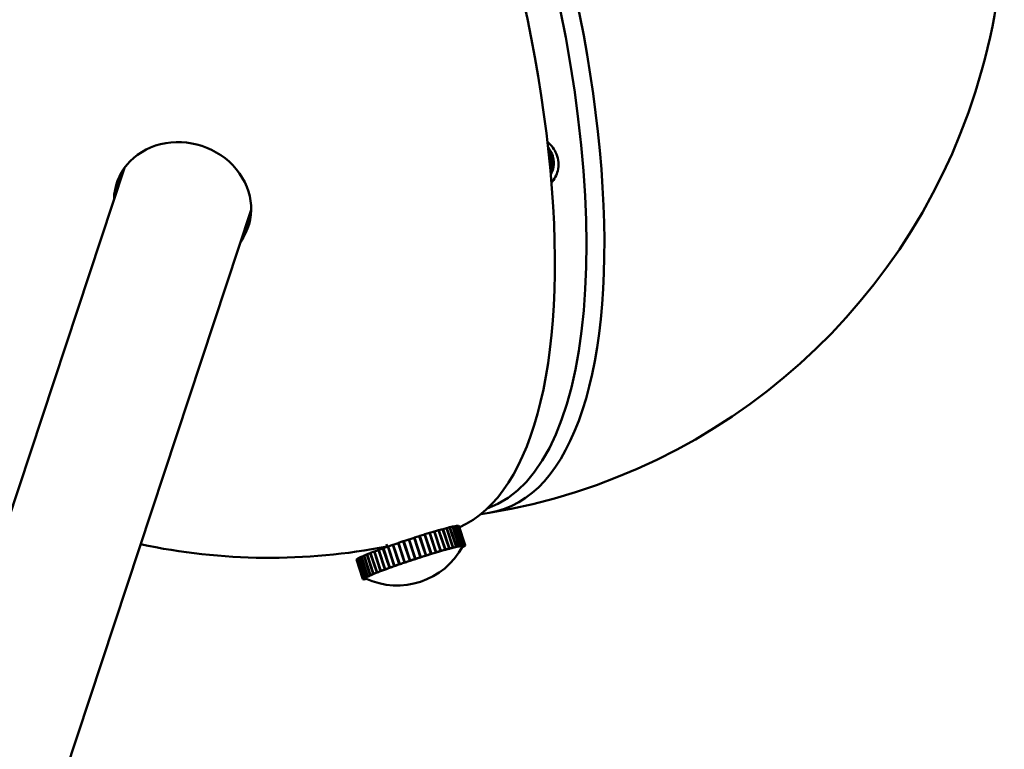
# Model space of a CAD drawing. Header units: millimetres. Extents: x 734 to 2864, y 389 to 1965.
# Tile 21 of 23: x 2768 to 2864, y 1098 to 1170. Entities that reach past the tile are written whole.
import ezdxf

# ---------------------------------------------------------------- set-up
doc = ezdxf.new("R2010")
doc.units = ezdxf.units.MM
doc.header["$LTSCALE"] = 11
doc.layers.add('Widoczne (ISO)', color=7, linetype='Continuous', lineweight=50)
doc.layers.add('Widoczne wąskie (ISO)', color=7, linetype='Continuous', lineweight=50)

msp = doc.modelspace()

# ---------------------------------------------------------------- linework, layer by layer
at = {"layer": 'Widoczne (ISO)'}
for p, q in [((2778.172, 1155.101), (2743.52, 1050.263)), ((2790.516, 1151.021), (2754.775, 1042.893)), ((2809.182, 1119.895), (2808.821, 1119.794)), ((2809.809, 1117.999), (2809.182, 1119.895)), ((2809.183, 1119.892), (2809.217, 1119.905)), ((2809.544, 1119.993), (2809.217, 1119.905)), ((2809.217, 1119.905), (2809.843, 1118.008)), ((2810.17, 1118.096), (2809.544, 1119.993)), ((2809.545, 1119.99), (2809.575, 1120.001)), ((2809.864, 1120.075), (2809.575, 1120.001)), ((2809.575, 1120.001), (2810.201, 1118.105)), ((2810.491, 1118.178), (2809.864, 1120.075)), ((2809.865, 1120.072), (2809.891, 1120.082)), ((2810.139, 1120.14), (2809.891, 1120.082)), ((2809.891, 1120.082), (2810.518, 1118.185)), ((2810.766, 1118.244), (2810.139, 1120.14)), ((2810.14, 1120.138), (2810.162, 1120.145)), ((2810.367, 1120.188), (2810.162, 1120.145)), ((2810.162, 1120.145), (2810.789, 1118.249)), ((2810.993, 1118.292), (2810.367, 1120.188)), ((2810.368, 1120.186), (2810.385, 1120.192)), ((2810.544, 1120.219), (2810.385, 1120.192)), ((2810.385, 1120.192), (2811.012, 1118.295)), ((2811.17, 1118.322), (2810.544, 1120.219)), ((2810.545, 1120.216), (2810.557, 1120.221)), ((2810.669, 1120.231), (2810.557, 1120.221)), ((2810.557, 1120.221), (2811.184, 1118.324)), ((2810.669, 1120.228), (2810.677, 1120.231)), ((2811.295, 1118.334), (2810.669, 1120.231)), ((2810.677, 1120.231), (2811.304, 1118.334)), ((2810.739, 1120.225), (2810.677, 1120.231)), ((2811.366, 1118.328), (2810.739, 1120.225)), ((2810.74, 1120.222), (2810.743, 1120.223)), ((2810.743, 1120.223), (2811.37, 1118.327)), ((2810.756, 1120.2), (2810.743, 1120.223)), ((2811.382, 1118.304), (2810.756, 1120.2)), ((2805.899, 1118.878), (2805.918, 1118.897)), ((2806.391, 1119.051), (2805.918, 1118.897)), ((2805.918, 1118.897), (2806.544, 1117.001)), ((2807.017, 1117.154), (2806.391, 1119.051)), ((2806.395, 1119.039), (2806.438, 1119.066)), ((2806.395, 1119.039), (2807.022, 1117.142)), ((2806.905, 1119.215), (2806.438, 1119.066)), ((2806.438, 1119.066), (2807.065, 1117.17)), ((2807.532, 1117.319), (2806.905, 1119.215)), ((2806.908, 1119.207), (2806.952, 1119.23)), ((2807.407, 1119.372), (2806.952, 1119.23)), ((2806.952, 1119.23), (2807.578, 1117.333)), ((2808.033, 1117.476), (2807.407, 1119.372)), ((2807.409, 1119.366), (2807.452, 1119.386)), ((2807.891, 1119.52), (2807.452, 1119.386)), ((2807.452, 1119.386), (2808.078, 1117.489)), ((2808.517, 1117.624), (2807.891, 1119.52)), ((2807.892, 1119.515), (2807.934, 1119.533)), ((2808.351, 1119.658), (2807.934, 1119.533)), ((2807.934, 1119.533), (2808.56, 1117.637)), ((2808.978, 1117.761), (2808.351, 1119.658)), ((2808.352, 1119.653), (2808.392, 1119.67)), ((2808.783, 1119.783), (2808.392, 1119.67)), ((2808.392, 1119.67), (2809.018, 1117.773)), ((2809.41, 1117.887), (2808.783, 1119.783)), ((2808.784, 1119.78), (2808.821, 1119.794)), ((2808.821, 1119.794), (2809.447, 1117.898)), ((2803.361, 1118.02), (2802.956, 1117.873)), ((2803.404, 1118.03), (2803.361, 1118.02)), ((2803.987, 1116.124), (2803.361, 1118.02)), ((2803.831, 1118.188), (2803.403, 1118.035)), ((2803.403, 1118.035), (2804.029, 1116.139)), ((2803.788, 1118.173), (2803.703, 1118.429)), ((2803.877, 1118.198), (2803.831, 1118.188)), ((2804.458, 1116.291), (2803.831, 1118.188)), ((2804.323, 1118.36), (2803.875, 1118.204)), ((2803.875, 1118.204), (2804.502, 1116.307)), ((2804.371, 1118.368), (2804.323, 1118.36)), ((2804.949, 1116.463), (2804.323, 1118.36)), ((2804.83, 1118.534), (2804.368, 1118.376)), ((2804.368, 1118.376), (2804.995, 1116.479)), ((2804.881, 1118.539), (2804.83, 1118.534)), ((2805.456, 1116.638), (2804.83, 1118.534)), ((2805.348, 1118.709), (2804.877, 1118.55)), ((2804.877, 1118.55), (2805.503, 1116.654)), ((2805.379, 1118.706), (2805.348, 1118.709)), ((2805.974, 1116.812), (2805.348, 1118.709)), ((2806.005, 1116.809), (2805.379, 1118.706)), ((2805.87, 1118.882), (2805.395, 1118.725)), ((2805.395, 1118.725), (2806.022, 1116.828)), ((2805.876, 1118.87), (2805.87, 1118.882)), ((2806.496, 1116.985), (2805.87, 1118.882)), ((2806.503, 1116.974), (2805.876, 1118.87)), ((2805.899, 1118.878), (2806.525, 1116.981)), ((2809.447, 1117.898), (2809.809, 1117.999)), ((2809.474, 1117.887), (2809.655, 1117.938)), ((2809.655, 1117.938), (2809.809, 1117.999)), ((2809.671, 1117.942), (2809.843, 1118.008)), ((2809.671, 1117.942), (2809.835, 1117.986)), ((2809.671, 1117.944), (2809.671, 1117.942)), ((2809.835, 1117.986), (2809.998, 1118.03)), ((2809.843, 1118.008), (2810.17, 1118.096)), ((2809.998, 1118.03), (2810.17, 1118.096)), ((2810.013, 1118.034), (2810.201, 1118.105)), ((2810.013, 1118.034), (2810.158, 1118.071)), ((2810.013, 1118.036), (2810.013, 1118.034)), ((2810.158, 1118.071), (2810.302, 1118.108)), ((2810.201, 1118.105), (2810.491, 1118.178)), ((2810.302, 1118.108), (2810.491, 1118.178)), ((2810.315, 1118.111), (2810.518, 1118.185)), ((2810.315, 1118.111), (2810.439, 1118.141)), ((2810.315, 1118.113), (2810.315, 1118.111)), ((2810.439, 1118.141), (2810.564, 1118.17)), ((2810.518, 1118.185), (2810.766, 1118.244)), ((2810.564, 1118.17), (2810.766, 1118.244)), ((2810.574, 1118.172), (2810.789, 1118.249)), ((2810.574, 1118.172), (2810.677, 1118.194)), ((2810.574, 1118.174), (2810.574, 1118.172)), ((2810.677, 1118.194), (2810.779, 1118.215)), ((2810.779, 1118.215), (2810.993, 1118.292)), ((2810.787, 1118.218), (2810.788, 1118.217)), ((2810.788, 1118.217), (2811.012, 1118.295)), ((2810.788, 1118.217), (2810.867, 1118.23)), ((2810.789, 1118.249), (2810.993, 1118.292)), ((2810.867, 1118.23), (2810.947, 1118.244)), ((2810.947, 1118.244), (2811.17, 1118.322)), ((2810.953, 1118.245), (2811.184, 1118.324)), ((2810.953, 1118.245), (2811.009, 1118.25)), ((2810.953, 1118.246), (2810.953, 1118.245)), ((2811.009, 1118.25), (2811.064, 1118.255)), ((2811.012, 1118.295), (2811.17, 1118.322)), ((2811.064, 1118.255), (2811.295, 1118.334)), ((2811.068, 1118.255), (2811.304, 1118.334)), ((2811.068, 1118.256), (2811.068, 1118.255)), ((2811.068, 1118.255), (2811.099, 1118.252)), ((2811.09, 1118.117), (2811.079, 1118.112)), ((2811.08, 1118.114), (2811.09, 1118.117)), ((2811.082, 1118.117), (2811.106, 1118.125)), ((2811.089, 1118.12), (2811.09, 1118.117)), ((2811.099, 1118.252), (2811.131, 1118.249)), ((2811.101, 1118.152), (2811.241, 1118.195)), ((2811.102, 1118.154), (2811.252, 1118.202)), ((2811.241, 1118.195), (2811.106, 1118.125)), ((2811.12, 1118.187), (2811.338, 1118.257)), ((2811.121, 1118.189), (2811.344, 1118.261)), ((2811.131, 1118.249), (2811.366, 1118.328)), ((2811.132, 1118.248), (2811.37, 1118.327)), ((2811.132, 1118.249), (2811.132, 1118.248)), ((2811.132, 1118.248), (2811.139, 1118.237)), ((2811.144, 1118.224), (2811.133, 1118.212)), ((2811.139, 1118.237), (2811.145, 1118.225)), ((2811.14, 1118.234), (2811.139, 1118.235)), ((2811.142, 1118.23), (2811.144, 1118.224)), ((2811.144, 1118.224), (2811.381, 1118.301)), ((2811.145, 1118.225), (2811.382, 1118.304)), ((2811.184, 1118.324), (2811.295, 1118.334)), ((2811.24, 1118.198), (2811.241, 1118.195)), ((2811.338, 1118.257), (2811.252, 1118.202)), ((2811.304, 1118.334), (2811.366, 1118.328)), ((2811.337, 1118.259), (2811.338, 1118.257)), ((2811.381, 1118.301), (2811.344, 1118.261)), ((2811.37, 1118.327), (2811.382, 1118.304)), ((2811.38, 1118.303), (2811.381, 1118.301)), ((2800.82, 1116.97), (2800.813, 1116.967)), ((2800.906, 1117.027), (2800.82, 1116.972)), ((2800.82, 1116.972), (2801.446, 1115.076)), ((2800.918, 1117.031), (2800.906, 1117.027)), ((2801.532, 1115.131), (2800.906, 1117.027)), ((2801.052, 1117.104), (2800.917, 1117.033)), ((2800.917, 1117.033), (2801.543, 1115.137)), ((2801.068, 1117.109), (2801.052, 1117.104)), ((2801.678, 1115.207), (2801.052, 1117.104)), ((2801.249, 1117.196), (2801.068, 1117.112)), ((2801.068, 1117.112), (2801.694, 1115.215)), ((2801.27, 1117.203), (2801.249, 1117.196)), ((2801.876, 1115.3), (2801.249, 1117.196)), ((2801.496, 1117.304), (2801.27, 1117.206)), ((2801.27, 1117.206), (2801.896, 1115.309)), ((2801.522, 1117.312), (2801.496, 1117.304)), ((2802.122, 1115.407), (2801.496, 1117.304)), ((2801.79, 1117.425), (2801.521, 1117.314)), ((2801.521, 1117.314), (2802.147, 1115.418)), ((2801.82, 1117.434), (2801.79, 1117.425)), ((2802.416, 1115.529), (2801.79, 1117.425)), ((2802.127, 1117.559), (2801.819, 1117.437)), ((2801.819, 1117.437), (2802.445, 1115.54)), ((2802.161, 1117.569), (2802.127, 1117.559)), ((2802.753, 1115.663), (2802.127, 1117.559)), ((2802.504, 1117.704), (2802.16, 1117.572)), ((2802.16, 1117.572), (2802.786, 1115.675)), ((2802.541, 1117.714), (2802.504, 1117.704)), ((2803.13, 1115.807), (2802.504, 1117.704)), ((2802.917, 1117.858), (2802.54, 1117.718)), ((2802.54, 1117.718), (2803.167, 1115.821)), ((2802.957, 1117.869), (2802.917, 1117.858)), ((2803.543, 1115.962), (2802.917, 1117.858)), ((2802.956, 1117.873), (2803.582, 1115.976)), ((2806.022, 1116.828), (2806.496, 1116.985)), ((2806.265, 1116.895), (2806.503, 1116.974)), ((2806.503, 1116.974), (2806.496, 1116.985)), ((2806.525, 1116.981), (2806.762, 1117.058)), ((2806.525, 1116.981), (2806.544, 1117.001)), ((2806.544, 1117.001), (2807.017, 1117.154)), ((2806.762, 1117.058), (2806.999, 1117.135)), ((2806.999, 1117.135), (2807.017, 1117.154)), ((2807.022, 1117.142), (2807.255, 1117.217)), ((2807.022, 1117.142), (2807.065, 1117.17)), ((2807.065, 1117.17), (2807.532, 1117.319)), ((2807.255, 1117.217), (2807.488, 1117.291)), ((2807.488, 1117.291), (2807.532, 1117.319)), ((2807.509, 1117.304), (2807.511, 1117.298)), ((2807.511, 1117.298), (2807.738, 1117.369)), ((2807.511, 1117.298), (2807.578, 1117.333)), ((2807.578, 1117.333), (2808.033, 1117.476)), ((2807.738, 1117.369), (2807.966, 1117.44)), ((2807.966, 1117.44), (2808.033, 1117.476)), ((2807.986, 1117.451), (2807.988, 1117.447)), ((2807.988, 1117.447), (2808.207, 1117.514)), ((2807.988, 1117.447), (2808.078, 1117.489)), ((2808.078, 1117.489), (2808.517, 1117.624)), ((2808.207, 1117.514), (2808.426, 1117.581)), ((2808.426, 1117.581), (2808.517, 1117.624)), ((2808.446, 1117.59), (2808.447, 1117.587)), ((2808.447, 1117.587), (2808.656, 1117.65)), ((2808.447, 1117.587), (2808.56, 1117.637)), ((2808.56, 1117.637), (2808.978, 1117.761)), ((2808.656, 1117.65), (2808.864, 1117.712)), ((2808.864, 1117.712), (2808.978, 1117.761)), ((2808.883, 1117.72), (2808.884, 1117.718)), ((2808.884, 1117.718), (2809.08, 1117.774)), ((2808.884, 1117.718), (2809.018, 1117.773)), ((2809.018, 1117.773), (2809.41, 1117.887)), ((2809.08, 1117.774), (2809.275, 1117.831)), ((2809.275, 1117.831), (2809.41, 1117.887)), ((2809.293, 1117.836), (2809.447, 1117.898)), ((2809.293, 1117.836), (2809.474, 1117.887)), ((2809.293, 1117.838), (2809.293, 1117.836)), ((2800.777, 1116.926), (2800.775, 1116.925)), ((2801.402, 1115.028), (2800.775, 1116.925)), ((2800.813, 1116.967), (2800.776, 1116.928)), ((2800.776, 1116.928), (2801.403, 1115.032)), ((2801.44, 1115.071), (2800.813, 1116.967)), ((2803.582, 1115.976), (2803.987, 1116.124)), ((2803.707, 1116.005), (2803.909, 1116.079)), ((2803.909, 1116.079), (2804.111, 1116.153)), ((2804.111, 1116.153), (2803.987, 1116.124)), ((2804.029, 1116.139), (2804.458, 1116.291)), ((2804.131, 1116.16), (2804.029, 1116.139)), ((2804.111, 1116.153), (2804.11, 1116.156)), ((2804.131, 1116.16), (2804.346, 1116.237)), ((2804.346, 1116.237), (2804.56, 1116.313)), ((2804.56, 1116.313), (2804.458, 1116.291)), ((2804.502, 1116.307), (2804.949, 1116.463)), ((2804.581, 1116.32), (2804.502, 1116.307)), ((2804.56, 1116.313), (2804.559, 1116.317)), ((2804.581, 1116.32), (2804.805, 1116.399)), ((2804.805, 1116.399), (2805.028, 1116.477)), ((2805.028, 1116.477), (2804.949, 1116.463)), ((2804.995, 1116.479), (2805.456, 1116.638)), ((2805.05, 1116.484), (2804.995, 1116.479)), ((2805.028, 1116.477), (2805.027, 1116.482)), ((2805.05, 1116.484), (2805.281, 1116.564)), ((2805.281, 1116.564), (2805.512, 1116.643)), ((2805.512, 1116.643), (2805.456, 1116.638)), ((2805.503, 1116.654), (2805.974, 1116.812)), ((2805.534, 1116.65), (2805.503, 1116.654)), ((2805.512, 1116.643), (2805.509, 1116.653)), ((2805.534, 1116.65), (2805.77, 1116.73)), ((2805.77, 1116.73), (2806.005, 1116.809)), ((2806.005, 1116.809), (2805.974, 1116.812)), ((2806.028, 1116.817), (2806.022, 1116.828)), ((2806.028, 1116.817), (2806.265, 1116.895)), ((2801.639, 1115.107), (2801.402, 1115.028)), ((2801.64, 1115.108), (2801.403, 1115.032)), ((2801.403, 1115.032), (2801.44, 1115.071)), ((2801.652, 1115.084), (2801.414, 1115.006)), ((2801.653, 1115.083), (2801.418, 1115.004)), ((2801.677, 1115.148), (2801.44, 1115.071)), ((2801.68, 1115.15), (2801.446, 1115.076)), ((2801.446, 1115.076), (2801.532, 1115.131)), ((2801.693, 1115.069), (2801.48, 1114.998)), ((2801.695, 1115.069), (2801.489, 1114.998)), ((2801.766, 1115.205), (2801.532, 1115.131)), ((2801.771, 1115.208), (2801.543, 1115.137)), ((2801.543, 1115.137), (2801.678, 1115.207)), ((2801.73, 1115.053), (2801.6, 1115.008)), ((2801.732, 1115.051), (2801.614, 1115.01)), ((2801.639, 1115.107), (2801.639, 1115.108)), ((2801.645, 1115.096), (2801.639, 1115.107)), ((2801.64, 1115.108), (2801.658, 1115.128)), ((2801.644, 1115.098), (2801.64, 1115.109)), ((2801.652, 1115.084), (2801.645, 1115.096)), ((2801.649, 1115.091), (2801.652, 1115.084)), ((2801.653, 1115.083), (2801.652, 1115.089)), ((2801.666, 1115.082), (2801.653, 1115.083)), ((2801.658, 1115.128), (2801.677, 1115.148)), ((2801.677, 1115.148), (2801.676, 1115.149)), ((2801.906, 1115.278), (2801.678, 1115.207)), ((2801.68, 1115.15), (2801.723, 1115.177)), ((2801.694, 1115.215), (2801.876, 1115.3)), ((2801.913, 1115.282), (2801.694, 1115.215)), ((2801.723, 1115.177), (2801.766, 1115.205)), ((2801.766, 1115.205), (2801.765, 1115.206)), ((2801.771, 1115.208), (2801.838, 1115.243)), ((2801.838, 1115.243), (2801.906, 1115.278)), ((2802.095, 1115.367), (2801.876, 1115.3)), ((2801.896, 1115.309), (2802.122, 1115.407)), ((2802.105, 1115.371), (2801.896, 1115.309)), ((2801.906, 1115.278), (2801.905, 1115.28)), ((2801.913, 1115.282), (2802.004, 1115.324)), ((2802.004, 1115.324), (2802.095, 1115.367)), ((2802.095, 1115.367), (2802.094, 1115.368)), ((2802.105, 1115.371), (2802.218, 1115.42)), ((2802.331, 1115.47), (2802.122, 1115.407)), ((2802.147, 1115.418), (2802.416, 1115.529)), ((2802.343, 1115.475), (2802.147, 1115.418)), ((2802.218, 1115.42), (2802.331, 1115.47)), ((2802.331, 1115.47), (2802.331, 1115.471)), ((2802.343, 1115.475), (2802.477, 1115.53)), ((2802.612, 1115.586), (2802.416, 1115.529)), ((2802.445, 1115.54), (2802.753, 1115.663)), ((2802.626, 1115.591), (2802.445, 1115.54)), ((2802.477, 1115.53), (2802.612, 1115.586)), ((2802.612, 1115.586), (2802.611, 1115.587)), ((2802.626, 1115.591), (2802.78, 1115.652)), ((2802.934, 1115.713), (2802.753, 1115.663)), ((2802.78, 1115.652), (2802.934, 1115.713)), ((2802.786, 1115.675), (2803.13, 1115.807)), ((2802.95, 1115.719), (2802.786, 1115.675)), ((2802.934, 1115.713), (2802.933, 1115.715)), ((2802.95, 1115.719), (2803.122, 1115.785)), ((2803.122, 1115.785), (2803.294, 1115.851)), ((2803.294, 1115.851), (2803.13, 1115.807)), ((2803.167, 1115.821), (2803.543, 1115.962)), ((2803.311, 1115.858), (2803.167, 1115.821)), ((2803.294, 1115.851), (2803.293, 1115.853)), ((2803.311, 1115.858), (2803.499, 1115.928)), ((2803.499, 1115.928), (2803.688, 1115.998)), ((2803.688, 1115.998), (2803.543, 1115.962)), ((2803.707, 1116.005), (2803.582, 1115.976)), ((2803.688, 1115.998), (2803.687, 1116.001)), ((2801.414, 1115.006), (2801.402, 1115.028)), ((2801.418, 1115.004), (2801.417, 1115.007)), ((2801.48, 1114.998), (2801.418, 1115.004)), ((2801.489, 1114.998), (2801.488, 1115)), ((2801.6, 1115.008), (2801.489, 1114.998)), ((2801.614, 1115.01), (2801.613, 1115.013)), ((2801.766, 1115.036), (2801.614, 1115.01))]:
    msp.add_line(p, q, dxfattribs=at)
for centre, radius, start, end in [((2803.919, 1180.668), 60, 279.3938, 114.77319), ((2792.287, 1177.093), 60, 257.9287, 281.04073), ((2804.748, 1121.645), 7.25, 244.7561, 331.8021)]:
    msp.add_arc(centre, radius, start, end, dxfattribs=at)
for centre, major_axis, ratio, start_param, end_param in [((2792.287, 1177.093), (17.626, -57.353), 0.375444, 0.04189, 2.146454), ((2783.834, 1151.52), (-6.409, 2.118), 0.892132, 2.86858, 6.556198), ((2784.773, 1154.359), (-6.409, 2.118), 0.892132, 0.250914, 0.273013), ((2784.12, 1152.383), (-6.409, 2.118), 0.892132, 0.07559, 0.273013), ((2784.135, 1152.429), (-6.409, 2.118), 0.892132, 0.079574, 0.273013), ((2784.773, 1154.359), (6.409, -2.118), 0.892132, 6.010173, 6.032271), ((2784.12, 1152.383), (6.409, -2.118), 0.892132, 6.010173, 6.207595), ((2784.135, 1152.429), (6.409, -2.118), 0.892132, 6.010173, 6.203612), ((2805.766, 1118.562), (4.748, 1.568), 0.051513, 1.420819, 1.420832), ((2805.766, 1118.563), (4.748, 1.568), 0.051442, 1.631008, 1.635331), ((2805.766, 1118.563), (4.748, 1.568), 0.051442, 1.525671, 1.53048), ((2806.392, 1116.666), (4.748, 1.568), 0.051442, 0.742731, 0.847451), ((2806.392, 1116.666), (4.748, 1.568), 0.051442, 0.638011, 0.742731), ((2806.392, 1116.666), (4.748, 1.568), 0.051442, 0.533291, 0.638011), ((2806.392, 1116.666), (4.748, 1.568), 0.051442, 0.428572, 0.533291), ((2806.392, 1116.666), (4.748, 1.568), 0.051442, 0.323852, 0.428572), ((2806.392, 1116.666), (4.748, 1.568), 0.051442, 0.219132, 0.323852), ((2806.392, 1116.666), (4.748, 1.568), 0.051442, 0.114412, 0.219132), ((2806.392, 1116.666), (4.748, 1.568), 0.051442, 0.009693, 0.114412), ((2806.392, 1116.666), (4.748, 1.568), 0.051442, 6.229073, 6.292878), ((2806.392, 1116.666), (4.748, 1.568), 0.051442, 1.475769, 1.580489), ((2806.392, 1116.666), (4.748, 1.568), 0.051442, 1.37105, 1.475769), ((2806.392, 1116.666), (4.748, 1.568), 0.051442, 1.26633, 1.37105), ((2806.392, 1116.666), (4.748, 1.568), 0.051442, 1.16161, 1.26633), ((2806.392, 1116.666), (4.748, 1.568), 0.051442, 1.05689, 1.16161), ((2806.392, 1116.666), (4.748, 1.568), 0.051442, 0.95217, 1.05689), ((2806.392, 1116.666), (4.748, 1.568), 0.051442, 0.847451, 0.95217), ((2806.392, 1116.666), (4.748, 1.568), 0.051442, 2.104088, 2.208808), ((2806.392, 1116.666), (4.748, 1.568), 0.051442, 1.999368, 2.104088), ((2806.392, 1116.666), (4.748, 1.568), 0.051442, 1.894648, 1.999368), ((2806.392, 1116.666), (4.748, 1.568), 0.051442, 1.789929, 1.894648), ((2806.392, 1116.666), (4.748, 1.568), 0.051442, 1.685209, 1.789929), ((2806.392, 1116.666), (4.748, 1.568), 0.051442, 1.580489, 1.685209), ((2806.392, 1116.666), (-4.748, -1.568), 0.051442, 6.188158, 6.292878), ((2806.392, 1116.666), (-4.748, -1.568), 0.051442, 0.009693, 0.054113), ((2806.392, 1116.666), (-4.748, -1.568), 0.051442, 6.083438, 6.188158), ((2806.392, 1116.666), (-4.748, -1.568), 0.051442, 5.978719, 6.083438), ((2806.392, 1116.666), (-4.748, -1.568), 0.051442, 5.873999, 5.978719), ((2806.392, 1116.666), (4.748, 1.568), 0.051442, 2.627687, 2.732406), ((2806.392, 1116.666), (4.748, 1.568), 0.051442, 2.522967, 2.627687), ((2806.392, 1116.666), (4.748, 1.568), 0.051442, 2.418247, 2.522967), ((2806.392, 1116.666), (4.748, 1.568), 0.051442, 2.313527, 2.418247), ((2806.392, 1116.666), (4.748, 1.568), 0.051442, 2.208808, 2.313527)]:
    msp.add_ellipse(centre, major_axis=major_axis, ratio=ratio, start_param=start_param, end_param=end_param, dxfattribs=at)
msp.add_open_spline([(2819.658, 1155.156), (2819.731, 1155.37), (2819.77, 1155.589), (2819.777, 1156.073), (2819.731, 1156.336), (2819.592, 1156.705), (2819.54, 1156.817), (2819.478, 1156.926)], degree=3, knots=[0.430743, 0.430743, 0.430743, 0.430743, 0.5237179, 0.5237179, 0.6341614, 0.6341614, 0.6832408, 0.6832408, 0.6832408, 0.6832408], dxfattribs=at)
msp.add_open_spline([(2812.925, 1121.367), (2813.189, 1121.394), (2813.451, 1121.429), (2813.713, 1121.473)], degree=3, dxfattribs=at)
at = {"layer": 'Widoczne wąskie (ISO)'}
for centre, major_axis, start_param, end_param in [((2797.327, 1178.642), (17.49, -56.91), 6.232535, 9.475428), ((2795.831, 1178.182), (-17.335, 56.407), 3.158953, 6.265825)]:
    msp.add_ellipse(centre, major_axis=major_axis, ratio=0.375444, start_param=start_param, end_param=end_param, dxfattribs=at)
for points, knots in [([(2819.789, 1153.649), (2820.077, 1153.998), (2820.288, 1154.397), (2820.524, 1155.357), (2820.481, 1155.93), (2820.085, 1156.905), (2819.779, 1157.317), (2819.396, 1157.659)], [-0.7422357, -0.7422357, -0.7422357, -0.7422357, -0.5949882, -0.5949882, -0.4096703, -0.4096703, -0.2492809, -0.2492809, -0.2492809, -0.2492809]), ([(2819.46, 1157.09), (2819.621, 1156.888), (2819.754, 1156.669), (2820.038, 1155.987), (2820.075, 1155.495), (2819.904, 1154.842), (2819.824, 1154.653), (2819.72, 1154.474)], [0.3162179, 0.3162179, 0.3162179, 0.3162179, 0.4096703, 0.4096703, 0.5949882, 0.5949882, 0.6750388, 0.6750388, 0.6750388, 0.6750388]), ([(2819.677, 1154.949), (2819.858, 1155.409), (2819.877, 1155.922), (2819.666, 1156.594), (2819.581, 1156.777), (2819.475, 1156.952)], [0.4227014, 0.4227014, 0.4227014, 0.4227014, 0.6159626, 0.6159626, 0.6915763, 0.6915763, 0.6915763, 0.6915763])]:
    msp.add_open_spline(points, degree=3, knots=knots, dxfattribs=at)

doc.saveas('drawing.dxf')
